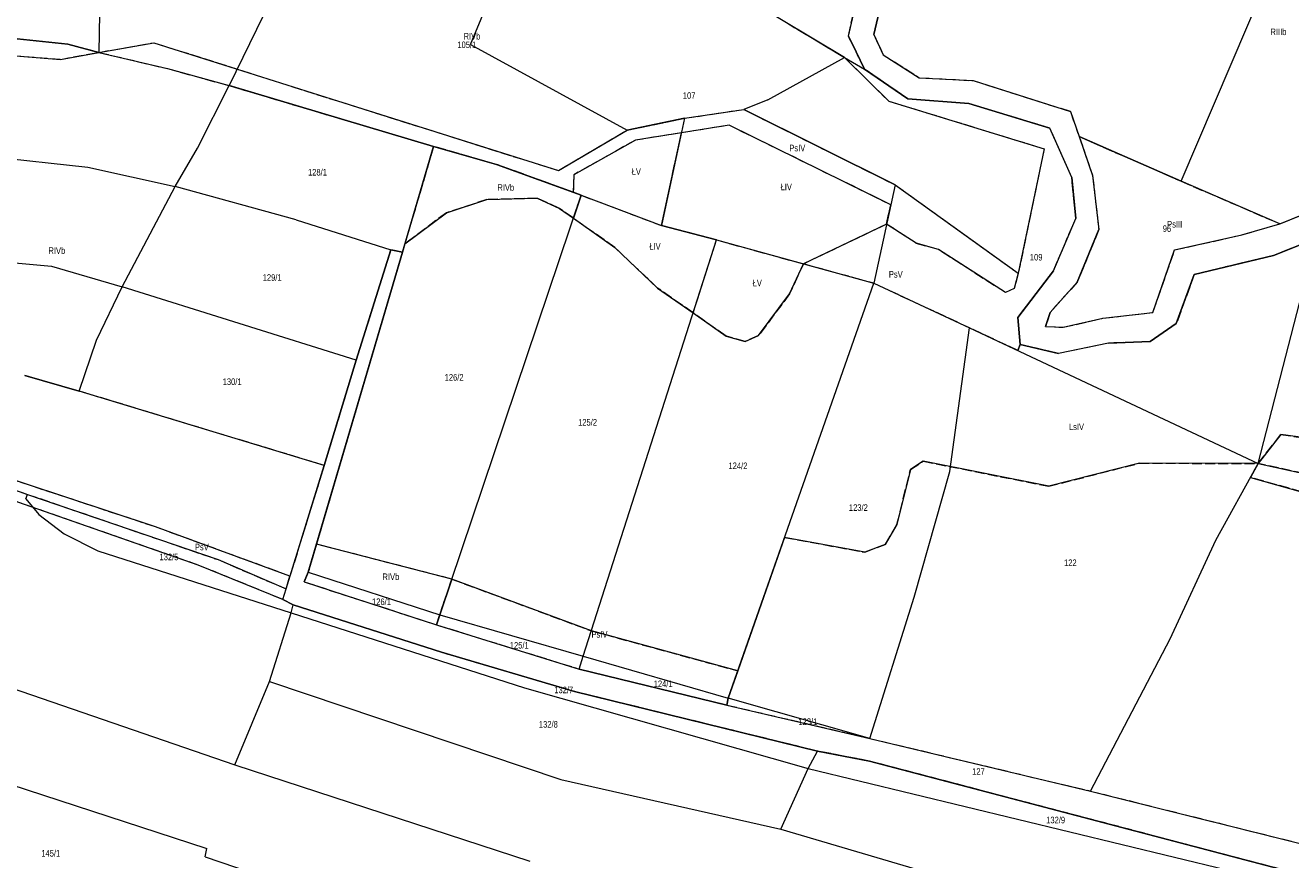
# Model space of a CAD drawing. Header units: metres. Extents: x 7496145 to 7500200, y 5498500 to 5502080.
# Tile 101 of 202: x 7496544 to 7496833, y 5501430 to 5501620. Entities that reach past the tile are written whole.
import ezdxf
from ezdxf.enums import TextEntityAlignment as Align

# ---------------------------------------------------------------- set-up
doc = ezdxf.new("R2010")
doc.units = ezdxf.units.M
doc.header["$MEASUREMENT"] = 0
for name, pattern in [('2.25_0.75', [3, 2.25, -0.75]), ('219-1000', [0]), ('egug-1000', [0])]:
    doc.linetypes.add(name, pattern=pattern)
for name, color, linetype in [('209-oznaczenie konturu klasyfikacyjnego', 7, 'CONTINUOUS'), ('211-numer działki ewidencyjnej', 7, 'CONTINUOUS'), ('217-kontur klasyfikacyjny', 7, 'CONTINUOUS'), ('218-kontur użytku gruntowego', 7, 'CONTINUOUS'), ('219-działka ewidencyjna', 7, 'CONTINUOUS')]:
    doc.layers.add(name, color=color, linetype=linetype)
doc.styles.get("Standard").update_dxf_attribs({"font": 'Working1250', "width": 0.75})

msp = doc.modelspace()

# ---------------------------------------------------------------- linework, layer by layer
at = {"layer": '217-kontur klasyfikacyjny', "color": 3, "linetype": '2.25_0.75', "lineweight": 18, "flags": 128}
for points in [[(7496741.78, 5501635.92), (7496737.64, 5501618.06)], [(7496731.82, 5501617.69), (7496735.85, 5501635.21)], [(7496553.76, 5501615.83), (7496532.03, 5501618.13)], [(7496717.72, 5501620.76), (7496730.92, 5501612.8)], [(7496737.64, 5501618.06), (7496739.78, 5501613.39)], [(7496560.86, 5501613.98), (7496553.76, 5501615.83)], [(7496560.86, 5501613.98), (7496573.43, 5501616.17)], [(7496573.43, 5501616.17), (7496615.33, 5501602.89)], [(7496733.58, 5501614.06), (7496731.82, 5501617.69)], [(7496528.88, 5501614.24), (7496552.12, 5501612.38)], [(7496552.12, 5501612.38), (7496560.86, 5501613.98)], [(7496560.86, 5501613.98), (7496576.49, 5501610.28)], [(7496730.92, 5501612.8), (7496741.07, 5501602.84)], [(7496735.47, 5501610.17), (7496733.58, 5501614.06)], [(7496739.78, 5501613.39), (7496748.01, 5501608.19)], [(7496576.49, 5501610.28), (7496590.61, 5501606.38)], [(7496745.35, 5501603.39), (7496735.47, 5501610.17)], [(7496748.01, 5501608.19), (7496760.26, 5501607.53)], [(7496760.26, 5501607.53), (7496782.48, 5501600.51)], [(7496590.61, 5501606.38), (7496637.23, 5501592.52)], [(7496615.33, 5501602.89), (7496665.7, 5501586.99)], [(7496694.45, 5501598.93), (7496707.95, 5501600.95)], [(7496707.95, 5501600.95), (7496742.48, 5501583.75)], [(7496741.07, 5501602.84), (7496776.46, 5501591.98)], [(7496759.28, 5501602.27), (7496745.35, 5501603.39)], [(7496777.75, 5501596.71), (7496759.28, 5501602.27)], [(7496681.39, 5501596.25), (7496694.45, 5501598.93)], [(7496782.48, 5501600.51), (7496784.46, 5501594.77)], [(7496665.7, 5501586.99), (7496681.39, 5501596.25)], [(7496693.74, 5501595.61), (7496683.25, 5501593.94)], [(7496689.23, 5501574.44), (7496693.74, 5501595.61)], [(7496704.64, 5501597.34), (7496693.74, 5501595.61)], [(7496741.49, 5501579.21), (7496704.64, 5501597.34)], [(7496782.76, 5501585.4), (7496777.75, 5501596.71)], [(7496637.23, 5501592.52), (7496630.65, 5501570.26)], [(7496651.56, 5501588.41), (7496637.23, 5501592.52)], [(7496683.25, 5501593.94), (7496669.19, 5501586.05)], [(7496784.46, 5501594.77), (7496807.73, 5501584.57)], [(7496784.46, 5501594.77), (7496787.54, 5501585.86)], [(7496776.46, 5501591.98), (7496770.59, 5501563.57)], [(7496669.06, 5501582.04), (7496651.56, 5501588.41)], [(7496669.19, 5501586.05), (7496669.06, 5501582.04)], [(7496742.48, 5501583.75), (7496770.59, 5501563.57)], [(7496783.71, 5501576.09), (7496782.76, 5501585.4)], [(7496787.54, 5501585.86), (7496788.96, 5501573.52)], [(7496807.73, 5501584.57), (7496830.25, 5501574.85)], [(7496660.87, 5501580.71), (7496649.35, 5501580.37)], [(7496665.91, 5501578.37), (7496660.87, 5501580.71)], [(7496670.86, 5501581.38), (7496669.06, 5501582.04)], [(7496669.09, 5501576.12), (7496670.86, 5501581.38)], [(7496670.86, 5501581.38), (7496689.23, 5501574.44)], [(7496649.35, 5501580.37), (7496640.15, 5501577.39)], [(7496669.09, 5501576.12), (7496665.91, 5501578.37)], [(7496740.54, 5501574.79), (7496741.49, 5501579.21)], [(7496830.25, 5501574.85), (7496841.98, 5501579.53)], [(7496640.15, 5501577.39), (7496630.65, 5501570.26)], [(7496678.55, 5501569.43), (7496669.09, 5501576.12)], [(7496721.57, 5501565.7), (7496740.54, 5501574.79)], [(7496747.28, 5501570.4), (7496740.54, 5501574.79)], [(7496778.58, 5501564.12), (7496783.71, 5501576.09)], [(7496821.58, 5501572.32), (7496830.25, 5501574.85)], [(7496701.74, 5501571.17), (7496689.23, 5501574.44)], [(7496788.96, 5501573.52), (7496784.04, 5501561.57)], [(7496806.25, 5501568.88), (7496821.58, 5501572.32)], [(7496630.65, 5501570.26), (7496630.09, 5501568.36)], [(7496688.3, 5501560.2), (7496678.55, 5501569.43)], [(7496696.41, 5501554.51), (7496701.74, 5501571.17)], [(7496701.74, 5501571.17), (7496721.57, 5501565.7)], [(7496752.36, 5501568.97), (7496747.28, 5501570.4)], [(7496767.63, 5501559.14), (7496752.36, 5501568.97)], [(7496838.5, 5501571.53), (7496828.83, 5501567.6)], [(7496630.09, 5501568.36), (7496610.49, 5501501.75)], [(7496627.44, 5501568.89), (7496619.54, 5501543.76)], [(7496630.09, 5501568.36), (7496627.44, 5501568.89)], [(7496801.27, 5501554.61), (7496806.25, 5501568.88)], [(7496828.83, 5501567.6), (7496810.72, 5501563.3)], [(7496721.57, 5501565.7), (7496718.41, 5501558.87)], [(7496737.6, 5501561.27), (7496721.57, 5501565.7)], [(7496770.59, 5501563.57), (7496769.63, 5501560.1)], [(7496770.48, 5501553.48), (7496778.58, 5501564.12)], [(7496810.72, 5501563.3), (7496806.63, 5501552.07)], [(7496759.47, 5501551.11), (7496737.6, 5501561.27)], [(7496784.04, 5501561.57), (7496777.87, 5501554.65)], [(7496696.41, 5501554.51), (7496688.3, 5501560.2)], [(7496718.41, 5501558.87), (7496711.35, 5501549.36)], [(7496769.63, 5501560.1), (7496767.63, 5501559.14)], [(7496777.87, 5501554.65), (7496776.81, 5501551.44)], [(7496789.89, 5501553.32), (7496801.27, 5501554.61)], [(7496703.98, 5501549.19), (7496696.41, 5501554.51)], [(7496771.04, 5501547.34), (7496770.48, 5501553.48)], [(7496780.85, 5501551.23), (7496789.89, 5501553.32)], [(7496806.63, 5501552.07), (7496800.63, 5501547.96)], [(7496708.29, 5501548.03), (7496703.98, 5501549.19)], [(7496711.35, 5501549.36), (7496708.29, 5501548.03)], [(7496770.46, 5501545.94), (7496759.47, 5501551.11)], [(7496776.81, 5501551.44), (7496780.85, 5501551.23)], [(7496771.04, 5501547.34), (7496770.46, 5501545.94)], [(7496779.73, 5501545.27), (7496771.04, 5501547.34)], [(7496791.19, 5501547.61), (7496779.73, 5501545.27)], [(7496800.63, 5501547.96), (7496791.19, 5501547.61)], [(7496619.54, 5501543.76), (7496612.26, 5501519.72)], [(7496556.37, 5501536.68), (7496543.96, 5501540.23)], [(7496612.26, 5501519.72), (7496556.37, 5501536.68)], [(7496825.31, 5501520.16), (7496830.44, 5501526.76)], [(7496830.44, 5501526.76), (7496856.43, 5501523.21)], [(7496573.75, 5501505.7), (7496523.57, 5501522.29)], [(7496746.01, 5501518.82), (7496748.91, 5501520.68)], [(7496748.91, 5501520.68), (7496777.52, 5501514.96)], [(7496777.52, 5501514.96), (7496798.21, 5501520.22)], [(7496798.21, 5501520.22), (7496825.31, 5501520.16)], [(7496823.56, 5501516.98), (7496825.31, 5501520.16)], [(7496870.93, 5501510.13), (7496825.31, 5501520.16)], [(7496612.26, 5501519.72), (7496604.46, 5501494.47)], [(7496742.91, 5501506.27), (7496746.01, 5501518.82)], [(7496583.55, 5501496.97), (7496534.28, 5501514.18)], [(7496537.72, 5501515.5), (7496544.62, 5501513.11)], [(7496878.53, 5501501.43), (7496823.56, 5501516.98)], [(7496544.62, 5501513.11), (7496588.04, 5501498.22)], [(7496604.46, 5501494.47), (7496573.75, 5501505.7)], [(7496740.22, 5501501.71), (7496742.91, 5501506.27)], [(7496706.62, 5501472.84), (7496717.29, 5501503.29)], [(7496717.29, 5501503.29), (7496735.6, 5501499.92)], [(7496610.49, 5501501.75), (7496608.61, 5501495.36)], [(7496641.37, 5501493.77), (7496610.49, 5501501.75)], [(7496735.6, 5501499.92), (7496740.22, 5501501.71)], [(7496602.81, 5501489.11), (7496583.55, 5501496.97)], [(7496588.04, 5501498.22), (7496603.56, 5501491.54)], [(7496603.56, 5501491.54), (7496604.46, 5501494.47)], [(7496608.61, 5501495.36), (7496607.72, 5501493.14)], [(7496607.72, 5501493.14), (7496637.86, 5501483.36)], [(7496638.62, 5501485.59), (7496641.37, 5501493.77)], [(7496641.37, 5501493.77), (7496673.2, 5501481.97)], [(7496605.19, 5501487.88), (7496602.81, 5501489.11)], [(7496638.98, 5501477.07), (7496605.19, 5501487.88)], [(7496637.86, 5501483.36), (7496638.62, 5501485.59)], [(7496637.86, 5501483.36), (7496670.41, 5501473.26)], [(7496673.2, 5501481.97), (7496706.62, 5501472.84)], [(7496669.32, 5501468.13), (7496638.98, 5501477.07)], [(7496670.41, 5501473.26), (7496704.12, 5501465.04)], [(7496704.43, 5501466.58), (7496706.62, 5501472.84)], [(7496724.8, 5501454.52), (7496669.32, 5501468.13)], [(7496704.12, 5501465.04), (7496704.43, 5501466.58)], [(7496704.12, 5501465.04), (7496736.73, 5501457.42)], [(7496736.73, 5501457.42), (7496787.08, 5501445.4)], [(7496736.64, 5501452.25), (7496724.8, 5501454.52)], [(7496831.21, 5501427.37), (7496736.64, 5501452.25)], [(7496787.08, 5501445.4), (7496843.71, 5501431.25)]]:
    msp.add_lwpolyline(points, dxfattribs=at)
at = {"layer": '218-kontur użytku gruntowego', "color": 3, "linetype": 'egug-1000', "lineweight": 18, "flags": 128}
for points in [[(7496741.78, 5501635.92), (7496737.64, 5501618.06)], [(7496731.82, 5501617.69), (7496735.85, 5501635.21)], [(7496553.76, 5501615.83), (7496532.03, 5501618.13)], [(7496717.72, 5501620.76), (7496730.92, 5501612.8)], [(7496737.64, 5501618.06), (7496739.78, 5501613.39)], [(7496560.86, 5501613.98), (7496553.76, 5501615.83)], [(7496560.86, 5501613.98), (7496573.43, 5501616.17)], [(7496573.43, 5501616.17), (7496615.33, 5501602.89)], [(7496733.58, 5501614.06), (7496731.82, 5501617.69)], [(7496528.88, 5501614.24), (7496552.12, 5501612.38)], [(7496552.12, 5501612.38), (7496560.86, 5501613.98)], [(7496560.86, 5501613.98), (7496576.49, 5501610.28)], [(7496730.92, 5501612.8), (7496741.07, 5501602.84)], [(7496735.47, 5501610.17), (7496733.58, 5501614.06)], [(7496739.78, 5501613.39), (7496748.01, 5501608.19)], [(7496576.49, 5501610.28), (7496590.61, 5501606.38)], [(7496745.35, 5501603.39), (7496735.47, 5501610.17)], [(7496748.01, 5501608.19), (7496760.26, 5501607.53)], [(7496760.26, 5501607.53), (7496782.48, 5501600.51)], [(7496590.61, 5501606.38), (7496637.23, 5501592.52)], [(7496615.33, 5501602.89), (7496665.7, 5501586.99)], [(7496694.45, 5501598.93), (7496707.95, 5501600.95)], [(7496707.95, 5501600.95), (7496742.48, 5501583.75)], [(7496741.07, 5501602.84), (7496776.46, 5501591.98)], [(7496759.28, 5501602.27), (7496745.35, 5501603.39)], [(7496777.75, 5501596.71), (7496759.28, 5501602.27)], [(7496681.39, 5501596.25), (7496694.45, 5501598.93)], [(7496782.48, 5501600.51), (7496784.46, 5501594.77)], [(7496665.7, 5501586.99), (7496681.39, 5501596.25)], [(7496693.74, 5501595.61), (7496683.25, 5501593.94)], [(7496689.23, 5501574.44), (7496693.74, 5501595.61)], [(7496704.64, 5501597.34), (7496693.74, 5501595.61)], [(7496741.49, 5501579.21), (7496704.64, 5501597.34)], [(7496782.76, 5501585.4), (7496777.75, 5501596.71)], [(7496637.23, 5501592.52), (7496630.65, 5501570.26)], [(7496651.56, 5501588.41), (7496637.23, 5501592.52)], [(7496683.25, 5501593.94), (7496669.19, 5501586.05)], [(7496807.73, 5501584.57), (7496784.46, 5501594.77)], [(7496784.46, 5501594.77), (7496787.54, 5501585.86)], [(7496776.46, 5501591.98), (7496770.59, 5501563.57)], [(7496669.06, 5501582.04), (7496651.56, 5501588.41)], [(7496669.19, 5501586.05), (7496669.06, 5501582.04)], [(7496742.48, 5501583.75), (7496770.59, 5501563.57)], [(7496783.71, 5501576.09), (7496782.76, 5501585.4)], [(7496787.54, 5501585.86), (7496788.96, 5501573.52)], [(7496830.25, 5501574.85), (7496807.73, 5501584.57)], [(7496649.35, 5501580.37), (7496660.87, 5501580.71)], [(7496660.87, 5501580.71), (7496665.91, 5501578.37)], [(7496669.06, 5501582.04), (7496670.86, 5501581.38)], [(7496670.86, 5501581.38), (7496669.09, 5501576.12)], [(7496670.86, 5501581.38), (7496689.23, 5501574.44)], [(7496640.15, 5501577.39), (7496649.35, 5501580.37)], [(7496665.91, 5501578.37), (7496669.09, 5501576.12)], [(7496740.54, 5501574.79), (7496741.49, 5501579.21)], [(7496830.25, 5501574.85), (7496841.98, 5501579.53)], [(7496630.65, 5501570.26), (7496640.15, 5501577.39)], [(7496669.09, 5501576.12), (7496678.55, 5501569.43)], [(7496740.54, 5501574.79), (7496721.57, 5501565.7)], [(7496747.28, 5501570.4), (7496740.54, 5501574.79)], [(7496778.58, 5501564.12), (7496783.71, 5501576.09)], [(7496821.58, 5501572.32), (7496830.25, 5501574.85)], [(7496701.74, 5501571.17), (7496689.23, 5501574.44)], [(7496788.96, 5501573.52), (7496784.04, 5501561.57)], [(7496806.25, 5501568.88), (7496821.58, 5501572.32)], [(7496630.65, 5501570.26), (7496630.09, 5501568.36)], [(7496678.55, 5501569.43), (7496688.3, 5501560.2)], [(7496696.41, 5501554.51), (7496701.74, 5501571.17)], [(7496701.74, 5501571.17), (7496721.57, 5501565.7)], [(7496752.36, 5501568.97), (7496747.28, 5501570.4)], [(7496767.63, 5501559.14), (7496752.36, 5501568.97)], [(7496838.5, 5501571.53), (7496828.83, 5501567.6)], [(7496630.09, 5501568.36), (7496610.49, 5501501.75)], [(7496627.44, 5501568.89), (7496619.54, 5501543.76)], [(7496630.09, 5501568.36), (7496627.44, 5501568.89)], [(7496801.27, 5501554.61), (7496806.25, 5501568.88)], [(7496828.83, 5501567.6), (7496810.72, 5501563.3)], [(7496718.41, 5501558.87), (7496721.57, 5501565.7)], [(7496721.57, 5501565.7), (7496737.6, 5501561.27)], [(7496770.59, 5501563.57), (7496769.63, 5501560.1)], [(7496770.48, 5501553.48), (7496778.58, 5501564.12)], [(7496810.72, 5501563.3), (7496806.63, 5501552.07)], [(7496737.6, 5501561.27), (7496759.47, 5501551.11)], [(7496784.04, 5501561.57), (7496777.87, 5501554.65)], [(7496688.3, 5501560.2), (7496696.41, 5501554.51)], [(7496711.35, 5501549.36), (7496718.41, 5501558.87)], [(7496769.63, 5501560.1), (7496767.63, 5501559.14)], [(7496777.87, 5501554.65), (7496776.81, 5501551.44)], [(7496789.89, 5501553.32), (7496801.27, 5501554.61)], [(7496696.41, 5501554.51), (7496703.98, 5501549.19)], [(7496771.04, 5501547.34), (7496770.48, 5501553.48)], [(7496780.85, 5501551.23), (7496789.89, 5501553.32)], [(7496806.63, 5501552.07), (7496800.63, 5501547.96)], [(7496703.98, 5501549.19), (7496708.29, 5501548.03)], [(7496708.29, 5501548.03), (7496711.35, 5501549.36)], [(7496759.47, 5501551.11), (7496770.46, 5501545.94)], [(7496776.81, 5501551.44), (7496780.85, 5501551.23)], [(7496770.46, 5501545.94), (7496771.04, 5501547.34)], [(7496779.73, 5501545.27), (7496771.04, 5501547.34)], [(7496791.19, 5501547.61), (7496779.73, 5501545.27)], [(7496800.63, 5501547.96), (7496791.19, 5501547.61)], [(7496619.54, 5501543.76), (7496612.26, 5501519.72)], [(7496556.37, 5501536.68), (7496543.96, 5501540.23)], [(7496612.26, 5501519.72), (7496556.37, 5501536.68)], [(7496830.44, 5501526.76), (7496825.31, 5501520.16)], [(7496856.43, 5501523.21), (7496830.44, 5501526.76)], [(7496573.75, 5501505.7), (7496523.57, 5501522.29)], [(7496748.91, 5501520.68), (7496746.01, 5501518.82)], [(7496777.52, 5501514.96), (7496748.91, 5501520.68)], [(7496798.21, 5501520.22), (7496777.52, 5501514.96)], [(7496825.31, 5501520.16), (7496798.21, 5501520.22)], [(7496825.31, 5501520.16), (7496823.56, 5501516.98)], [(7496825.31, 5501520.16), (7496870.93, 5501510.13)], [(7496612.26, 5501519.72), (7496604.46, 5501494.47)], [(7496746.01, 5501518.82), (7496742.91, 5501506.27)], [(7496583.55, 5501496.97), (7496534.28, 5501514.18)], [(7496537.72, 5501515.5), (7496544.62, 5501513.11)], [(7496823.56, 5501516.98), (7496878.53, 5501501.43)], [(7496544.62, 5501513.11), (7496588.04, 5501498.22)], [(7496604.46, 5501494.47), (7496573.75, 5501505.7)], [(7496742.91, 5501506.27), (7496740.22, 5501501.71)], [(7496717.29, 5501503.29), (7496706.62, 5501472.84)], [(7496735.6, 5501499.92), (7496717.29, 5501503.29)], [(7496610.49, 5501501.75), (7496608.61, 5501495.36)], [(7496641.37, 5501493.77), (7496610.49, 5501501.75)], [(7496740.22, 5501501.71), (7496735.6, 5501499.92)], [(7496602.81, 5501489.11), (7496583.55, 5501496.97)], [(7496588.04, 5501498.22), (7496603.56, 5501491.54)], [(7496603.56, 5501491.54), (7496604.46, 5501494.47)], [(7496608.61, 5501495.36), (7496607.72, 5501493.14)], [(7496607.72, 5501493.14), (7496637.86, 5501483.36)], [(7496641.37, 5501493.77), (7496638.62, 5501485.59)], [(7496673.2, 5501481.97), (7496641.37, 5501493.77)], [(7496605.19, 5501487.88), (7496602.81, 5501489.11)], [(7496638.98, 5501477.07), (7496605.19, 5501487.88)], [(7496638.62, 5501485.59), (7496637.86, 5501483.36)], [(7496637.86, 5501483.36), (7496670.41, 5501473.26)], [(7496706.62, 5501472.84), (7496673.2, 5501481.97)], [(7496669.32, 5501468.13), (7496638.98, 5501477.07)], [(7496670.41, 5501473.26), (7496704.12, 5501465.04)], [(7496706.62, 5501472.84), (7496704.43, 5501466.58)], [(7496724.8, 5501454.52), (7496669.32, 5501468.13)], [(7496704.43, 5501466.58), (7496704.12, 5501465.04)], [(7496704.12, 5501465.04), (7496736.73, 5501457.42)], [(7496736.73, 5501457.42), (7496787.08, 5501445.4)], [(7496736.64, 5501452.25), (7496724.8, 5501454.52)], [(7496831.21, 5501427.37), (7496736.64, 5501452.25)], [(7496787.08, 5501445.4), (7496843.71, 5501431.25)]]:
    msp.add_lwpolyline(points, dxfattribs=at)
at = {"layer": '219-działka ewidencyjna', "color": 3, "linetype": '219-1000', "lineweight": 18, "flags": 128}
for points in [[(7496561.91, 5501676.5), (7496560.86, 5501613.98)], [(7496645.66, 5501615.76), (7496657.76, 5501645.15)], [(7496737.64, 5501618.06), (7496741.78, 5501635.92)], [(7496807.73, 5501584.57), (7496830.51, 5501638.03)], [(7496731.82, 5501617.69), (7496735.85, 5501635.21)], [(7496730.92, 5501612.8), (7496708.8, 5501626.14)], [(7496598.35, 5501622.31), (7496590.61, 5501606.38)], [(7496532.03, 5501618.13), (7496553.76, 5501615.83)], [(7496737.64, 5501618.06), (7496739.78, 5501613.39)], [(7496553.76, 5501615.83), (7496560.86, 5501613.98)], [(7496645.66, 5501615.76), (7496681.39, 5501596.25)], [(7496731.82, 5501617.69), (7496733.58, 5501614.06)], [(7496560.86, 5501613.98), (7496576.49, 5501610.28)], [(7496713.47, 5501603.16), (7496730.92, 5501612.8)], [(7496730.92, 5501612.8), (7496735.47, 5501610.17)], [(7496733.58, 5501614.06), (7496735.47, 5501610.17)], [(7496739.78, 5501613.39), (7496748.01, 5501608.19)], [(7496576.49, 5501610.28), (7496590.61, 5501606.38)], [(7496735.47, 5501610.17), (7496745.35, 5501603.39)], [(7496748.01, 5501608.19), (7496760.26, 5501607.53)], [(7496760.26, 5501607.53), (7496782.48, 5501600.51)], [(7496583.35, 5501592.15), (7496590.61, 5501606.38)], [(7496637.23, 5501592.52), (7496590.61, 5501606.38)], [(7496713.47, 5501603.16), (7496707.95, 5501600.95)], [(7496742.48, 5501583.75), (7496707.95, 5501600.95)], [(7496745.35, 5501603.39), (7496759.28, 5501602.27)], [(7496759.28, 5501602.27), (7496777.75, 5501596.71)], [(7496694.45, 5501598.93), (7496681.39, 5501596.25)], [(7496694.45, 5501598.93), (7496689.23, 5501574.44)], [(7496782.48, 5501600.51), (7496784.46, 5501594.77)], [(7496782.76, 5501585.4), (7496777.75, 5501596.71)], [(7496578.23, 5501583.36), (7496583.35, 5501592.15)], [(7496630.09, 5501568.36), (7496637.23, 5501592.52)], [(7496637.23, 5501592.52), (7496651.56, 5501588.41)], [(7496784.46, 5501594.77), (7496787.54, 5501585.86)], [(7496784.46, 5501594.77), (7496807.73, 5501584.57)], [(7496536, 5501590.22), (7496558.36, 5501587.81)], [(7496558.36, 5501587.81), (7496578.23, 5501583.36)], [(7496651.56, 5501588.41), (7496670.86, 5501581.38)], [(7496742.48, 5501583.75), (7496737.6, 5501561.27)], [(7496782.76, 5501585.4), (7496783.71, 5501576.09)], [(7496787.54, 5501585.86), (7496788.96, 5501573.52)], [(7496830.25, 5501574.85), (7496807.73, 5501584.57)], [(7496566.16, 5501560.45), (7496578.23, 5501583.36)], [(7496605.85, 5501575.77), (7496578.23, 5501583.36)], [(7496638.62, 5501485.59), (7496670.86, 5501581.38)], [(7496670.86, 5501581.38), (7496689.23, 5501574.44)], [(7496830.25, 5501574.85), (7496841.98, 5501579.53)], [(7496605.85, 5501575.77), (7496627.44, 5501568.89)], [(7496778.58, 5501564.12), (7496783.71, 5501576.09)], [(7496821.58, 5501572.32), (7496830.25, 5501574.85)], [(7496689.23, 5501574.44), (7496701.74, 5501571.17)], [(7496784.04, 5501561.57), (7496788.96, 5501573.52)], [(7496806.25, 5501568.88), (7496821.58, 5501572.32)], [(7496671.36, 5501476.21), (7496701.74, 5501571.17)], [(7496701.74, 5501571.17), (7496737.6, 5501561.27)], [(7496825.31, 5501520.16), (7496838.5, 5501571.53)], [(7496828.83, 5501567.6), (7496838.5, 5501571.53)], [(7496523.14, 5501567.64), (7496550.09, 5501565.16)], [(7496608.61, 5501495.36), (7496630.09, 5501568.36)], [(7496619.54, 5501543.76), (7496627.44, 5501568.89)], [(7496627.44, 5501568.89), (7496630.09, 5501568.36)], [(7496801.27, 5501554.61), (7496806.25, 5501568.88)], [(7496810.72, 5501563.3), (7496828.83, 5501567.6)], [(7496550.09, 5501565.16), (7496566.16, 5501560.45)], [(7496778.58, 5501564.12), (7496770.48, 5501553.48)], [(7496806.63, 5501552.07), (7496810.72, 5501563.3)], [(7496560.35, 5501548.3), (7496566.16, 5501560.45)], [(7496619.54, 5501543.76), (7496566.16, 5501560.45)], [(7496704.43, 5501466.58), (7496737.6, 5501561.27)], [(7496737.6, 5501561.27), (7496759.47, 5501551.11)], [(7496777.87, 5501554.65), (7496784.04, 5501561.57)], [(7496776.81, 5501551.44), (7496777.87, 5501554.65)], [(7496789.89, 5501553.32), (7496801.27, 5501554.61)], [(7496770.48, 5501553.48), (7496771.04, 5501547.34)], [(7496780.85, 5501551.23), (7496789.89, 5501553.32)], [(7496800.63, 5501547.96), (7496806.63, 5501552.07)], [(7496754.97, 5501518.33), (7496759.47, 5501551.11)], [(7496759.47, 5501551.11), (7496825.31, 5501520.16)], [(7496776.81, 5501551.44), (7496780.85, 5501551.23)], [(7496556.37, 5501536.68), (7496560.35, 5501548.3)], [(7496771.04, 5501547.34), (7496779.73, 5501545.27)], [(7496791.19, 5501547.61), (7496779.73, 5501545.27)], [(7496791.19, 5501547.61), (7496800.63, 5501547.96)], [(7496612.26, 5501519.72), (7496619.54, 5501543.76)], [(7496543.96, 5501540.23), (7496556.37, 5501536.68)], [(7496612.26, 5501519.72), (7496556.37, 5501536.68)], [(7496815.66, 5501502.63), (7496825.31, 5501520.16)], [(7496825.31, 5501520.16), (7496870.93, 5501510.13)], [(7496603.56, 5501491.54), (7496612.26, 5501519.72)], [(7496746.87, 5501489.67), (7496754.97, 5501518.33)], [(7496537.72, 5501515.5), (7496544.62, 5501513.11)], [(7496544.21, 5501512.11), (7496544.62, 5501513.11)], [(7496544.21, 5501512.11), (7496547.14, 5501508.5)], [(7496544.62, 5501513.11), (7496588.04, 5501498.22)], [(7496547.14, 5501508.5), (7496552.98, 5501504.11)], [(7496552.98, 5501504.11), (7496560.66, 5501500.19)], [(7496805.23, 5501480.17), (7496815.66, 5501502.63)], [(7496560.66, 5501500.19), (7496604.69, 5501486.07)], [(7496588.04, 5501498.22), (7496603.56, 5501491.54)], [(7496607.72, 5501493.14), (7496608.61, 5501495.36)], [(7496608.61, 5501495.36), (7496638.62, 5501485.59)], [(7496602.81, 5501489.11), (7496603.56, 5501491.54)], [(7496607.72, 5501493.14), (7496637.86, 5501483.36)], [(7496602.81, 5501489.11), (7496605.19, 5501487.88)], [(7496736.73, 5501457.42), (7496746.87, 5501489.67)], [(7496599.78, 5501470.42), (7496604.69, 5501486.07)], [(7496604.69, 5501486.07), (7496605.19, 5501487.88)], [(7496604.69, 5501486.07), (7496657.95, 5501468.99)], [(7496605.19, 5501487.88), (7496638.98, 5501477.07)], [(7496637.86, 5501483.36), (7496638.62, 5501485.59)], [(7496638.62, 5501485.59), (7496671.36, 5501476.21)], [(7496637.86, 5501483.36), (7496670.41, 5501473.26)], [(7496787.08, 5501445.4), (7496805.23, 5501480.17)], [(7496638.98, 5501477.07), (7496669.32, 5501468.13)], [(7496670.41, 5501473.26), (7496671.36, 5501476.21)], [(7496671.36, 5501476.21), (7496704.43, 5501466.58)], [(7496704.12, 5501465.04), (7496670.41, 5501473.26)], [(7496540.87, 5501468.99), (7496591.86, 5501451.37)], [(7496591.86, 5501451.37), (7496599.78, 5501470.42)], [(7496599.78, 5501470.42), (7496666.2, 5501448.05)], [(7496657.95, 5501468.99), (7496722.69, 5501450.59)], [(7496669.32, 5501468.13), (7496724.8, 5501454.52)], [(7496704.12, 5501465.04), (7496704.43, 5501466.58)], [(7496736.73, 5501457.42), (7496704.43, 5501466.58)], [(7496704.12, 5501465.04), (7496736.73, 5501457.42)], [(7496736.73, 5501457.42), (7496787.08, 5501445.4)], [(7496514.37, 5501455.49), (7496585.49, 5501432.29)], [(7496722.69, 5501450.59), (7496724.8, 5501454.52)], [(7496724.8, 5501454.52), (7496736.64, 5501452.25)], [(7496591.86, 5501451.37), (7496659.14, 5501429.41)], [(7496736.64, 5501452.25), (7496831.21, 5501427.37)], [(7496666.2, 5501448.05), (7496716.42, 5501436.7)], [(7496716.42, 5501436.7), (7496722.69, 5501450.59)], [(7496722.69, 5501450.59), (7496830.06, 5501424.57)], [(7496787.08, 5501445.4), (7496843.71, 5501431.25)], [(7496716.42, 5501436.7), (7496761.49, 5501423.38)], [(7496585.08, 5501430.41), (7496585.49, 5501432.29)], [(7496585.08, 5501430.41), (7496651.65, 5501407.75)]]:
    msp.add_lwpolyline(points, dxfattribs=at)

# ---------------------------------------------------------------- texts
at = {"layer": '209-oznaczenie konturu klasyfikacyjnego', "color": 3, "linetype": 'Continuous', "lineweight": 18, "width": 0.79}
for s, p in [('RIVb', (7496644.05, 5501616.9)), ('RIIIb', (7496828.11, 5501617.91)), ('PsIV', (7496718.36, 5501591.39)), ('ŁV', (7496682.4, 5501586.03)), ('RIVb', (7496651.76, 5501582.39)), ('ŁIV', (7496716.36, 5501582.52)), ('PsIII', (7496804.53, 5501574)), ('RIVb', (7496549.36, 5501567.98)), ('ŁIV', (7496686.42, 5501568.95)), ('PsV', (7496741.06, 5501562.57)), ('ŁV', (7496709.99, 5501560.6)), ('LsIV', (7496782.13, 5501527.78)), ('PsV', (7496582.77, 5501500.35)), ('RIVb', (7496625.55, 5501493.56)), ('PsIV', (7496673.24, 5501480.41))]:
    msp.add_text(s, height=1.5, dxfattribs=at).set_placement(p)
at = {"layer": '211-numer działki ewidencyjnej', "color": 3, "linetype": 'Continuous', "lineweight": 18, "width": 0.79}
for s, p in [('105/1', (7496642.63, 5501616.45)), ('128/1', (7496608.57, 5501587.37)), ('129/1', (7496598.24, 5501563.35)), ('130/1', (7496589.11, 5501539.57)), ('132/5', (7496574.7, 5501499.59)), ('122', (7496781.02, 5501498.26)), ('126/1', (7496623.17, 5501489.36)), ('125/1', (7496654.61, 5501479.43)), ('132/7', (7496664.75, 5501469.24)), ('124/1', (7496687.42, 5501470.63)), ('132/8', (7496661.24, 5501461.39)), ('123/1', (7496720.43, 5501462)), ('127', (7496760.06, 5501450.62)), ('132/9', (7496776.95, 5501439.55)), ('145/1', (7496547.73, 5501431.95))]:
    msp.add_text(s, height=1.5, dxfattribs=at).set_placement(p, align=Align.TOP_LEFT)
for s, p in [('107', (7496694.07, 5501603.37)), ('96', (7496803.53, 5501573)), ('109', (7496773.23, 5501566.48)), ('126/2', (7496639.74, 5501539.06)), ('125/2', (7496670.18, 5501528.8)), ('124/2', (7496704.48, 5501518.88)), ('123/2', (7496731.95, 5501509.35))]:
    msp.add_text(s, height=1.5, dxfattribs=at).set_placement(p)

doc.saveas('drawing.dxf')
